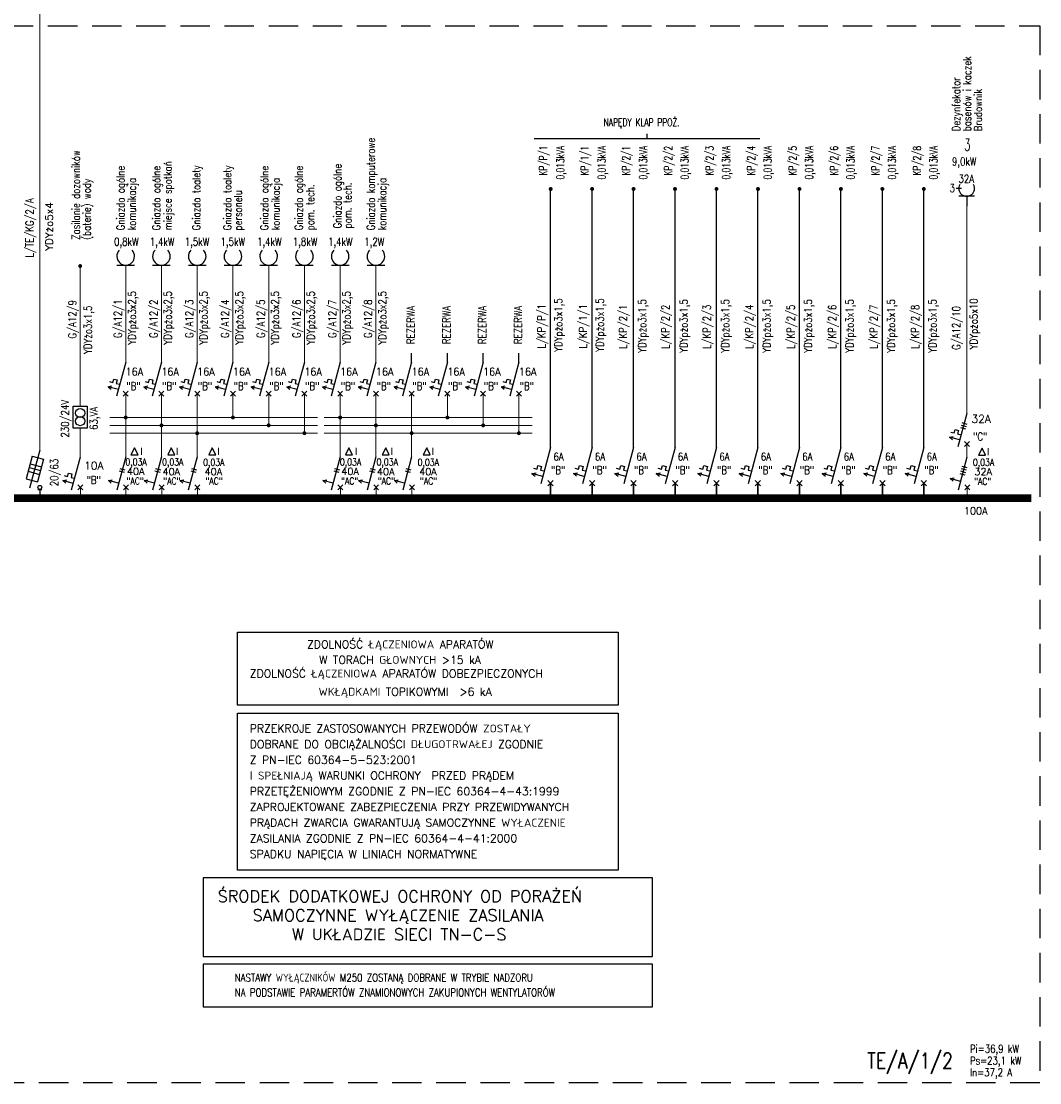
# Model space of a CAD drawing. Header units: inches. Extents: x -145354 to -97635, y 38777 to 78670.
# Tile 228 of 231: x -116147 to -113552, y 63497 to 66202. Entities that reach past the tile are written whole.
import ezdxf
from ezdxf.enums import TextEntityAlignment as Align

# ---------------------------------------------------------------- set-up
doc = ezdxf.new("R2010")
doc.units = ezdxf.units.IN
doc.header["$MEASUREMENT"] = 0
doc.linetypes.add('DASHEDX2', pattern=[1.5, 1, -0.5])
doc.linetypes.add('HIDDEN', pattern=[0.375, 0.25, -0.125])
for name, color, linetype in [('E35', 6, 'Continuous'), ('E50', 3, 'Continuous'), ('E_OPIS_MOCE', 6, 'Continuous')]:
    doc.layers.add(name, color=color, linetype=linetype)
doc.styles.add('ROMANS', font='romans', dxfattribs={"width": 0.85})

# ---------------------------------------------------------------- blocks, each defined once
blk = doc.blocks.new('G3')
at = {"layer": 'E35'}
for p, q in [((-6.6, 22.8), (-13.4, 22.8)), ((10, 12.8), (-10, 12.8))]:
    blk.add_line(p, q, dxfattribs=at)
blk.add_arc((0, 22.8), 10, 150, 30, dxfattribs=at)
at = {"layer": 'E50'}
blk.add_line((0, 12.8), (0, 0), dxfattribs=at)

msp = doc.modelspace()

# ---------------------------------------------------------------- linework, layer by layer
at = {"layer": 'E35', "linetype": 'HIDDEN', "ltscale": 300}
for p, q in [((-119679.28, 66190.75), (-113552.17, 66190.75)), ((-113552.17, 66190.75), (-113552.17, 63497.42)), ((-113552.17, 63497.42), (-117591.51, 63497.42))]:
    msp.add_line(p, q, dxfattribs=at)
at = {"layer": 'E35', "linetype": 'Continuous', "ltscale": 100}
for p, q in [((-114840.15, 65903.09), (-114265.19, 65903.09)), ((-114552.67, 65903.09), (-114552.67, 65915.61))]:
    msp.add_line(p, q, dxfattribs=at)
at = {"layer": 'E35'}
for p, q in [((-115903.63, 65580.6), (-115858.63, 65580.6)), ((-115812.55, 65580.6), (-115767.55, 65580.6)), ((-115721.47, 65580.6), (-115676.47, 65580.6)), ((-115630.39, 65580.6), (-115585.39, 65580.6)), ((-115539.31, 65580.6), (-115494.31, 65580.6)), ((-115448.22, 65580.6), (-115403.22, 65580.6)), ((-115357.14, 65580.6), (-115312.14, 65580.6)), ((-115266.06, 65580.6), (-115221.06, 65580.6)), ((-115925.84, 65271.07), (-115915.99, 65273.09)), ((-115925.84, 65271.07), (-115918.32, 65264.4)), ((-115899.76, 65264.09), (-115925.84, 65271.07)), ((-115922.35, 65284.11), (-115913.66, 65281.78)), ((-115913.66, 65281.78), (-115911.33, 65290.48)), ((-115911.33, 65290.48), (-115902.63, 65288.15)), ((-115902.63, 65288.15), (-115904.96, 65279.46)), ((-115904.96, 65279.46), (-115896.27, 65277.13)), ((-115834.76, 65271.07), (-115824.9, 65273.09)), ((-115834.76, 65271.07), (-115827.23, 65264.4)), ((-115808.68, 65264.09), (-115834.76, 65271.07)), ((-115831.27, 65284.11), (-115822.58, 65281.78)), ((-115822.58, 65281.78), (-115820.25, 65290.48)), ((-115820.25, 65290.48), (-115811.55, 65288.15)), ((-115811.55, 65288.15), (-115813.88, 65279.46)), ((-115813.88, 65279.46), (-115805.19, 65277.13)), ((-115743.68, 65271.07), (-115733.82, 65273.09)), ((-115743.68, 65271.07), (-115736.15, 65264.4)), ((-115717.6, 65264.09), (-115743.68, 65271.07)), ((-115740.19, 65284.11), (-115731.49, 65281.78)), ((-115731.49, 65281.78), (-115729.17, 65290.48)), ((-115729.17, 65290.48), (-115720.47, 65288.15)), ((-115720.47, 65288.15), (-115722.8, 65279.46)), ((-115722.8, 65279.46), (-115714.11, 65277.13)), ((-115652.6, 65271.07), (-115642.74, 65273.09)), ((-115652.6, 65271.07), (-115645.07, 65264.4)), ((-115626.52, 65264.09), (-115652.6, 65271.07)), ((-115649.11, 65284.11), (-115640.41, 65281.78)), ((-115640.41, 65281.78), (-115638.08, 65290.48)), ((-115638.08, 65290.48), (-115629.39, 65288.15)), ((-115629.39, 65288.15), (-115631.72, 65279.46)), ((-115631.72, 65279.46), (-115623.03, 65277.13)), ((-115561.52, 65271.07), (-115551.66, 65273.09)), ((-115561.52, 65271.07), (-115553.99, 65264.4)), ((-115535.44, 65264.09), (-115561.52, 65271.07)), ((-115558.03, 65284.11), (-115549.33, 65281.78)), ((-115549.33, 65281.78), (-115547, 65290.48)), ((-115547, 65290.48), (-115538.31, 65288.15)), ((-115538.31, 65288.15), (-115540.64, 65279.46)), ((-115540.64, 65279.46), (-115531.95, 65277.13)), ((-115470.44, 65271.07), (-115460.58, 65273.09)), ((-115470.44, 65271.07), (-115462.91, 65264.4)), ((-115444.36, 65264.09), (-115470.44, 65271.07)), ((-115466.95, 65284.11), (-115458.25, 65281.78)), ((-115458.25, 65281.78), (-115455.92, 65290.48)), ((-115455.92, 65290.48), (-115447.23, 65288.15)), ((-115447.23, 65288.15), (-115449.56, 65279.46)), ((-115449.56, 65279.46), (-115440.87, 65277.13)), ((-115379.36, 65271.07), (-115369.5, 65273.09)), ((-115379.36, 65271.07), (-115371.83, 65264.4)), ((-115353.28, 65264.09), (-115379.36, 65271.07)), ((-115375.86, 65284.11), (-115367.17, 65281.78)), ((-115367.17, 65281.78), (-115364.84, 65290.48)), ((-115364.84, 65290.48), (-115356.15, 65288.15)), ((-115356.15, 65288.15), (-115358.48, 65279.46)), ((-115358.48, 65279.46), (-115349.78, 65277.13)), ((-115288.28, 65271.07), (-115278.42, 65273.09)), ((-115288.28, 65271.07), (-115280.75, 65264.4)), ((-115262.2, 65264.09), (-115288.28, 65271.07)), ((-115284.78, 65284.11), (-115276.09, 65281.78)), ((-115276.09, 65281.78), (-115273.76, 65290.48)), ((-115273.76, 65290.48), (-115265.07, 65288.15)), ((-115265.07, 65288.15), (-115267.4, 65279.46)), ((-115267.4, 65279.46), (-115258.7, 65277.13)), ((-115197.2, 65271.07), (-115187.34, 65273.09)), ((-115197.2, 65271.07), (-115189.67, 65264.4)), ((-115171.12, 65264.09), (-115197.2, 65271.07)), ((-115193.7, 65284.11), (-115185.01, 65281.78)), ((-115185.01, 65281.78), (-115182.68, 65290.48)), ((-115182.68, 65290.48), (-115173.99, 65288.15)), ((-115173.99, 65288.15), (-115176.32, 65279.46)), ((-115176.32, 65279.46), (-115167.62, 65277.13)), ((-115106.12, 65271.07), (-115096.26, 65273.09)), ((-115106.12, 65271.07), (-115098.59, 65264.4)), ((-115080.04, 65264.09), (-115106.12, 65271.07)), ((-115102.62, 65284.11), (-115093.93, 65281.78)), ((-115093.93, 65281.78), (-115091.6, 65290.48)), ((-115091.6, 65290.48), (-115082.91, 65288.15)), ((-115082.91, 65288.15), (-115085.24, 65279.46)), ((-115085.24, 65279.46), (-115076.54, 65277.13)), ((-115015.04, 65271.07), (-115005.18, 65273.09)), ((-115015.04, 65271.07), (-115007.51, 65264.4)), ((-114988.96, 65264.09), (-115015.04, 65271.07)), ((-115011.54, 65284.11), (-115002.85, 65281.78)), ((-115002.85, 65281.78), (-115000.52, 65290.48)), ((-115000.52, 65290.48), (-114991.83, 65288.15)), ((-114991.83, 65288.15), (-114994.16, 65279.46)), ((-114994.16, 65279.46), (-114985.46, 65277.13)), ((-114923.96, 65271.07), (-114914.1, 65273.09)), ((-114923.96, 65271.07), (-114916.43, 65264.4)), ((-114897.88, 65264.09), (-114923.96, 65271.07)), ((-114920.46, 65284.11), (-114911.77, 65281.78)), ((-114911.77, 65281.78), (-114909.44, 65290.48)), ((-114909.44, 65290.48), (-114900.74, 65288.15)), ((-114900.74, 65288.15), (-114903.07, 65279.46)), ((-114903.07, 65279.46), (-114894.38, 65277.13)), ((-115887.49, 65260.01), (-115874.76, 65247.28)), ((-115887.49, 65247.28), (-115874.76, 65260.01)), ((-115796.41, 65260.01), (-115783.68, 65247.28)), ((-115796.41, 65247.28), (-115783.68, 65260.01)), ((-115705.33, 65260.01), (-115692.6, 65247.28)), ((-115705.33, 65247.28), (-115692.6, 65260.01)), ((-115614.25, 65260.01), (-115601.52, 65247.28)), ((-115614.25, 65247.28), (-115601.52, 65260.01)), ((-115523.17, 65260.01), (-115510.44, 65247.28)), ((-115523.17, 65247.28), (-115510.44, 65260.01)), ((-115432.09, 65260.01), (-115419.36, 65247.28)), ((-115432.09, 65247.28), (-115419.36, 65260.01)), ((-115341.01, 65260.01), (-115328.28, 65247.28)), ((-115341.01, 65247.28), (-115328.28, 65260.01)), ((-115249.93, 65260.01), (-115237.2, 65247.28)), ((-115249.93, 65247.28), (-115237.2, 65260.01)), ((-115158.85, 65260.01), (-115146.12, 65247.28)), ((-115158.85, 65247.28), (-115146.12, 65260.01)), ((-115067.77, 65260.01), (-115055.04, 65247.28)), ((-115067.77, 65247.28), (-115055.04, 65260.01)), ((-114976.68, 65260.01), (-114963.96, 65247.28)), ((-114976.68, 65247.28), (-114963.96, 65260.01)), ((-114885.6, 65260.01), (-114872.88, 65247.28)), ((-114885.6, 65247.28), (-114872.88, 65260.01)), ((-113770.28, 65153.09), (-113767.95, 65161.78)), ((-113767.95, 65161.78), (-113759.26, 65159.45)), ((-113754.23, 65167.02), (-113741.26, 65163.54)), ((-113752.57, 65173.21), (-113739.6, 65169.74)), ((-113750.91, 65179.41), (-113737.94, 65175.94)), ((-113782.47, 65142.38), (-113772.61, 65144.4)), ((-113782.47, 65142.38), (-113774.94, 65135.7)), ((-113756.39, 65135.39), (-113782.47, 65142.38)), ((-113778.98, 65155.42), (-113770.28, 65153.09)), ((-113759.26, 65159.45), (-113761.59, 65150.76)), ((-113761.59, 65150.76), (-113752.9, 65148.43)), ((-116099.88, 65109.51), (-116125.76, 65012.92)), ((-115858.64, 65115.42), (-115867.64, 65097.42)), ((-115849.64, 65097.42), (-115858.64, 65115.42)), ((-115765.12, 65115.42), (-115774.12, 65097.42)), ((-115756.12, 65097.42), (-115765.12, 65115.42)), ((-115660.53, 65115.03), (-115669.53, 65097.03)), ((-115651.53, 65097.03), (-115660.53, 65115.03)), ((-115312.16, 65115.42), (-115321.16, 65097.42)), ((-115303.16, 65097.42), (-115312.16, 65115.42)), ((-115218.63, 65115.42), (-115227.63, 65097.42)), ((-115209.63, 65097.42), (-115218.63, 65115.42)), ((-115114.04, 65115.03), (-115123.04, 65097.03)), ((-115105.04, 65097.03), (-115114.04, 65115.03)), ((-113744.12, 65131.32), (-113731.39, 65118.59)), ((-113744.12, 65118.59), (-113731.39, 65131.32)), ((-113699.31, 65114.72), (-113708.31, 65096.72)), ((-113690.31, 65096.72), (-113699.31, 65114.72)), ((-116119.54, 65094.08), (-116135.07, 65036.12)), ((-116119.54, 65094.08), (-116090.57, 65086.31)), ((-116090.57, 65086.31), (-116106.1, 65028.36)), ((-115867.64, 65097.42), (-115849.64, 65097.42)), ((-115774.12, 65097.42), (-115756.12, 65097.42)), ((-115669.53, 65097.03), (-115651.53, 65097.03)), ((-115321.16, 65097.42), (-115303.16, 65097.42)), ((-115227.63, 65097.42), (-115209.63, 65097.42)), ((-115123.04, 65097.03), (-115105.04, 65097.03)), ((-113708.31, 65096.72), (-113690.31, 65096.72)), ((-116129.9, 65055.44), (-116100.92, 65047.68)), ((-116127.31, 65065.1), (-116098.33, 65057.34)), ((-116124.72, 65074.76), (-116095.74, 65066.99)), ((-115897.6, 65056.58), (-115884.64, 65053.11)), ((-115895.94, 65062.78), (-115882.98, 65059.3)), ((-115806.52, 65056.58), (-115793.56, 65053.11)), ((-115804.86, 65062.78), (-115791.9, 65059.3)), ((-115715.44, 65056.58), (-115702.48, 65053.11)), ((-115713.78, 65062.78), (-115700.82, 65059.3)), ((-115351.12, 65056.58), (-115338.15, 65053.11)), ((-115349.46, 65062.78), (-115336.49, 65059.3)), ((-115260.04, 65056.58), (-115247.07, 65053.11)), ((-115258.37, 65062.78), (-115245.41, 65059.3)), ((-115168.95, 65056.58), (-115155.99, 65053.11)), ((-115167.29, 65062.78), (-115154.33, 65059.3)), ((-114846.09, 65049.8), (-114835.58, 65051.96)), ((-114842.36, 65063.71), (-114833.09, 65061.23)), ((-114833.09, 65061.23), (-114830.61, 65070.5)), ((-114830.61, 65070.5), (-114821.33, 65068.02)), ((-114830.61, 65070.5), (-114821.33, 65068.02)), ((-114821.33, 65068.02), (-114823.82, 65058.74)), ((-114823.82, 65058.74), (-114814.55, 65056.26)), ((-114740.43, 65049.8), (-114729.92, 65051.96)), ((-114736.71, 65063.71), (-114727.43, 65061.23)), ((-114727.43, 65061.23), (-114724.95, 65070.5)), ((-114724.95, 65070.5), (-114715.68, 65068.02)), ((-114724.95, 65070.5), (-114715.68, 65068.02)), ((-114715.68, 65068.02), (-114718.16, 65058.74)), ((-114718.16, 65058.74), (-114708.89, 65056.26)), ((-114634.78, 65049.8), (-114624.26, 65051.96)), ((-114631.05, 65063.71), (-114621.78, 65061.23)), ((-114621.78, 65061.23), (-114619.29, 65070.5)), ((-114619.29, 65070.5), (-114610.02, 65068.02)), ((-114619.29, 65070.5), (-114610.02, 65068.02)), ((-114610.02, 65068.02), (-114612.5, 65058.74)), ((-114612.5, 65058.74), (-114603.23, 65056.26)), ((-114529.12, 65049.8), (-114518.6, 65051.96)), ((-114525.39, 65063.71), (-114516.12, 65061.23)), ((-114516.12, 65061.23), (-114513.63, 65070.5)), ((-114513.63, 65070.5), (-114504.36, 65068.02)), ((-114513.63, 65070.5), (-114504.36, 65068.02)), ((-114504.36, 65068.02), (-114506.84, 65058.74)), ((-114506.84, 65058.74), (-114497.57, 65056.26)), ((-114423.46, 65049.8), (-114412.94, 65051.96)), ((-114419.73, 65063.71), (-114410.46, 65061.23)), ((-114410.46, 65061.23), (-114407.97, 65070.5)), ((-114407.97, 65070.5), (-114398.7, 65068.02)), ((-114407.97, 65070.5), (-114398.7, 65068.02)), ((-114398.7, 65068.02), (-114401.19, 65058.74)), ((-114401.19, 65058.74), (-114391.91, 65056.26)), ((-114317.8, 65049.8), (-114307.29, 65051.96)), ((-114314.07, 65063.71), (-114304.8, 65061.23)), ((-114304.8, 65061.23), (-114302.32, 65070.5)), ((-114302.32, 65070.5), (-114293.04, 65068.02)), ((-114302.32, 65070.5), (-114293.04, 65068.02)), ((-114293.04, 65068.02), (-114295.53, 65058.74)), ((-114295.53, 65058.74), (-114286.26, 65056.26)), ((-114212.14, 65049.8), (-114201.63, 65051.96)), ((-114208.42, 65063.71), (-114199.14, 65061.23)), ((-114199.14, 65061.23), (-114196.66, 65070.5)), ((-114196.66, 65070.5), (-114187.39, 65068.02)), ((-114196.66, 65070.5), (-114187.39, 65068.02)), ((-114187.39, 65068.02), (-114189.87, 65058.74)), ((-114189.87, 65058.74), (-114180.6, 65056.26)), ((-114106.49, 65049.8), (-114095.97, 65051.96)), ((-114102.76, 65063.71), (-114093.49, 65061.23)), ((-114093.49, 65061.23), (-114091, 65070.5)), ((-114091, 65070.5), (-114081.73, 65068.02)), ((-114091, 65070.5), (-114081.73, 65068.02)), ((-114081.73, 65068.02), (-114084.21, 65058.74)), ((-114084.21, 65058.74), (-114074.94, 65056.26)), ((-114000.83, 65049.8), (-113990.31, 65051.96)), ((-113997.1, 65063.71), (-113987.83, 65061.23)), ((-113987.83, 65061.23), (-113985.34, 65070.5)), ((-113985.34, 65070.5), (-113976.07, 65068.02)), ((-113985.34, 65070.5), (-113976.07, 65068.02)), ((-113976.07, 65068.02), (-113978.55, 65058.74)), ((-113978.55, 65058.74), (-113969.28, 65056.26)), ((-113895.17, 65049.8), (-113884.65, 65051.96)), ((-113891.44, 65063.71), (-113882.17, 65061.23)), ((-113882.17, 65061.23), (-113879.68, 65070.5)), ((-113879.68, 65070.5), (-113870.41, 65068.02)), ((-113879.68, 65070.5), (-113870.41, 65068.02)), ((-113870.41, 65068.02), (-113872.9, 65058.74)), ((-113872.9, 65058.74), (-113863.62, 65056.26)), ((-113754.23, 65056.28), (-113741.26, 65052.8)), ((-113752.57, 65062.47), (-113739.6, 65059)), ((-113750.91, 65068.67), (-113737.94, 65065.2)), ((-116135.07, 65036.12), (-116106.1, 65028.36)), ((-116041.22, 65031.64), (-116031.36, 65033.65)), ((-116041.22, 65031.64), (-116033.69, 65024.96)), ((-116015.14, 65024.65), (-116041.22, 65031.64)), ((-116037.73, 65044.68), (-116029.03, 65042.35)), ((-116029.03, 65042.35), (-116026.7, 65051.04)), ((-116026.7, 65051.04), (-116018.01, 65048.71)), ((-116018.01, 65048.71), (-116020.34, 65040.02)), ((-116020.34, 65040.02), (-116011.65, 65037.69)), ((-115925.21, 65031.94), (-115915.35, 65033.96)), ((-115925.21, 65031.94), (-115917.68, 65025.27)), ((-115899.13, 65024.95), (-115925.21, 65031.94)), ((-115834.13, 65031.94), (-115824.27, 65033.96)), ((-115834.13, 65031.94), (-115826.6, 65025.27)), ((-115808.05, 65024.95), (-115834.13, 65031.94)), ((-115743.05, 65031.94), (-115733.19, 65033.96)), ((-115716.97, 65024.95), (-115743.05, 65031.94)), ((-115743.05, 65031.94), (-115735.52, 65025.27)), ((-115378.72, 65031.94), (-115368.87, 65033.96)), ((-115378.72, 65031.94), (-115371.19, 65025.27)), ((-115352.64, 65024.95), (-115378.72, 65031.94)), ((-115287.64, 65031.94), (-115277.78, 65033.96)), ((-115287.64, 65031.94), (-115280.11, 65025.27)), ((-115261.56, 65024.95), (-115287.64, 65031.94)), ((-115196.56, 65031.94), (-115186.7, 65033.96)), ((-115170.48, 65024.95), (-115196.56, 65031.94)), ((-115196.56, 65031.94), (-115189.03, 65025.27)), ((-114818.27, 65042.35), (-114846.09, 65049.8)), ((-114846.09, 65049.8), (-114838.06, 65042.68)), ((-114791.61, 65032.12), (-114805.18, 65018.54)), ((-114791.61, 65018.54), (-114805.18, 65032.12)), ((-114712.61, 65042.35), (-114740.43, 65049.8)), ((-114740.43, 65049.8), (-114732.4, 65042.68)), ((-114685.95, 65032.12), (-114699.53, 65018.54)), ((-114685.95, 65018.54), (-114699.53, 65032.12)), ((-114606.96, 65042.35), (-114634.78, 65049.8)), ((-114634.78, 65049.8), (-114626.74, 65042.68)), ((-114580.29, 65032.12), (-114593.87, 65018.54)), ((-114580.29, 65018.54), (-114593.87, 65032.12)), ((-114501.3, 65042.35), (-114529.12, 65049.8)), ((-114529.12, 65049.8), (-114521.09, 65042.68)), ((-114474.63, 65032.12), (-114488.21, 65018.54)), ((-114474.63, 65018.54), (-114488.21, 65032.12)), ((-114395.64, 65042.35), (-114423.46, 65049.8)), ((-114423.46, 65049.8), (-114415.43, 65042.68)), ((-114368.98, 65032.12), (-114382.55, 65018.54)), ((-114368.98, 65018.54), (-114382.55, 65032.12)), ((-114289.98, 65042.35), (-114317.8, 65049.8)), ((-114317.8, 65049.8), (-114309.77, 65042.68)), ((-114263.32, 65032.12), (-114276.89, 65018.54)), ((-114263.32, 65018.54), (-114276.89, 65032.12)), ((-114184.32, 65042.35), (-114212.14, 65049.8)), ((-114212.14, 65049.8), (-114204.11, 65042.68)), ((-114157.66, 65032.12), (-114171.24, 65018.54)), ((-114157.66, 65018.54), (-114171.24, 65032.12)), ((-114078.67, 65042.35), (-114106.49, 65049.8)), ((-114106.49, 65049.8), (-114098.45, 65042.68)), ((-114052, 65032.12), (-114065.58, 65018.54)), ((-114052, 65018.54), (-114065.58, 65032.12)), ((-113973.01, 65042.35), (-114000.83, 65049.8)), ((-114000.83, 65049.8), (-113992.8, 65042.68)), ((-113946.34, 65032.12), (-113959.92, 65018.54)), ((-113946.34, 65018.54), (-113959.92, 65032.12)), ((-113867.35, 65042.35), (-113895.17, 65049.8)), ((-113895.17, 65049.8), (-113887.14, 65042.68)), ((-113840.69, 65032.12), (-113854.26, 65018.54)), ((-113840.69, 65018.54), (-113854.26, 65032.12)), ((-113780.47, 65036.71), (-113770.62, 65038.73)), ((-113780.47, 65036.71), (-113772.95, 65030.04)), ((-113754.39, 65029.72), (-113780.47, 65036.71)), ((-113755.89, 65050.08), (-113742.92, 65046.61)), ((-116104.88, 65009.51), (-116094.88, 65009.51)), ((-116002.87, 65020.57), (-115990.14, 65007.85)), ((-116002.87, 65007.85), (-115990.14, 65020.57)), ((-115886.86, 65020.88), (-115874.13, 65008.15)), ((-115886.86, 65008.15), (-115874.13, 65020.88)), ((-115795.78, 65020.88), (-115783.05, 65008.15)), ((-115795.78, 65008.15), (-115783.05, 65020.88)), ((-115704.7, 65020.88), (-115691.97, 65008.15)), ((-115704.7, 65008.15), (-115691.97, 65020.88)), ((-115340.37, 65020.88), (-115327.64, 65008.15)), ((-115340.37, 65008.15), (-115327.64, 65020.88)), ((-115249.29, 65020.88), (-115236.56, 65008.15)), ((-115249.29, 65008.15), (-115236.56, 65020.88)), ((-115158.21, 65020.88), (-115145.48, 65008.15)), ((-115158.21, 65008.15), (-115145.48, 65020.88)), ((-113743.48, 65020.57), (-113730.75, 65007.85)), ((-113743.48, 65007.85), (-113730.75, 65020.57))]:
    msp.add_line(p, q, dxfattribs=at)
at = {"layer": 'E35', "color": 3}
for p, q in [((-115881.13, 65333.63), (-115904.42, 65246.7)), ((-115790.05, 65333.63), (-115813.34, 65246.7)), ((-115698.97, 65333.63), (-115722.26, 65246.7)), ((-115607.89, 65333.63), (-115631.18, 65246.7)), ((-115516.81, 65333.63), (-115540.1, 65246.7)), ((-115425.72, 65333.63), (-115449.02, 65246.7)), ((-115334.64, 65333.63), (-115357.94, 65246.7)), ((-115243.56, 65333.63), (-115266.86, 65246.7)), ((-115152.48, 65333.63), (-115175.78, 65246.7)), ((-115061.4, 65333.63), (-115084.7, 65246.7)), ((-114970.32, 65333.63), (-114993.61, 65246.7)), ((-114879.24, 65333.63), (-114902.53, 65246.7)), ((-113738.39, 65202.57), (-113761.05, 65118.01)), ((-114798.4, 65116.53), (-114823.24, 65023.8)), ((-114692.74, 65116.53), (-114717.58, 65023.8)), ((-114587.08, 65116.53), (-114611.93, 65023.8)), ((-114481.42, 65116.53), (-114506.27, 65023.8)), ((-114375.76, 65116.53), (-114400.61, 65023.8)), ((-114270.11, 65116.53), (-114294.95, 65023.8)), ((-114164.45, 65116.53), (-114189.29, 65023.8)), ((-114058.79, 65116.53), (-114083.64, 65023.8)), ((-113953.13, 65116.53), (-113977.98, 65023.8)), ((-113847.47, 65116.53), (-113872.32, 65023.8)), ((-115997.14, 65091.82), (-116019.8, 65007.26)), ((-115881.13, 65092.13), (-115903.79, 65007.57)), ((-115790.05, 65092.13), (-115812.71, 65007.57)), ((-115698.97, 65092.13), (-115721.63, 65007.57)), ((-115334.64, 65092.13), (-115357.3, 65007.57)), ((-115243.56, 65092.13), (-115266.22, 65007.57)), ((-115152.48, 65092.13), (-115175.14, 65007.57)), ((-113737.75, 65091.82), (-113760.41, 65007.26))]:
    msp.add_line(p, q, dxfattribs=at)
at = {"layer": 'E35', "linetype": 'Continuous', "lineweight": 0}
for p, q in [((-115921.54, 65192.51), (-115392.17, 65192.51)), ((-115375.06, 65192.51), (-114845.68, 65192.51)), ((-115921.54, 65172.51), (-115392.17, 65172.51)), ((-115375.06, 65172.51), (-114845.68, 65172.51)), ((-115921.54, 65152.51), (-115392.17, 65152.51)), ((-115375.06, 65152.51), (-114845.68, 65152.51)), ((-115880.49, 65014.51), (-115880.49, 64987.21)), ((-115789.41, 65014.51), (-115789.41, 64987.21)), ((-115698.33, 65014.51), (-115698.33, 64987.21)), ((-115334.01, 65014.51), (-115334.01, 64987.21)), ((-115242.93, 65014.51), (-115242.93, 64987.21)), ((-115151.85, 65014.51), (-115151.85, 64987.21)), ((-113737.12, 65014.21), (-113737.12, 64986.9))]:
    msp.add_line(p, q, dxfattribs=at)
at = {"layer": 'E35', "ltscale": 0.5}
msp.add_lwpolyline([(-116015.09, 65221.6), (-115979.19, 65221.6), (-115979.19, 65165.66), (-116015.09, 65165.66)], close=True, dxfattribs=at)
for centre in [(-115997.14, 65203.94), (-115997.14, 65183.32)]:
    msp.add_circle(centre, 11.61, dxfattribs=at)
at = {"layer": 'E35'}
msp.add_circle((-116099.88, 65014.51), 5, dxfattribs=at)
for centre in [(-115881.13, 65603.1), (-115790.05, 65603.1), (-115698.97, 65603.1), (-115607.89, 65603.1), (-115516.81, 65603.1), (-115425.72, 65603.1), (-115334.64, 65603.1), (-115243.56, 65603.1)]:
    msp.add_arc(centre, 22.5, 136.04622, 43.95378, dxfattribs=at)
at = {"layer": 'E50', "linetype": 'Continuous', "lineweight": 0}
for p, q in [((-116099.88, 66607.48), (-116099.88, 65109.51)), ((-113738.39, 65730.88), (-113738.39, 65202.57)), ((-115997.14, 65578.52), (-115997.14, 65221.6)), ((-115881.13, 65580.6), (-115881.13, 65333.63)), ((-115790.05, 65580.6), (-115790.05, 65333.63)), ((-115698.97, 65580.6), (-115698.97, 65333.63)), ((-115607.89, 65580.6), (-115607.89, 65333.63)), ((-115516.81, 65580.6), (-115516.81, 65333.63)), ((-115425.72, 65580.6), (-115425.72, 65333.63)), ((-115334.64, 65580.6), (-115334.64, 65333.63)), ((-115243.56, 65580.6), (-115243.56, 65333.63)), ((-115881.13, 65192.51), (-115881.13, 65253.65)), ((-115790.05, 65192.51), (-115790.05, 65253.65)), ((-115698.97, 65152.51), (-115698.97, 65253.65)), ((-115607.89, 65192.51), (-115607.89, 65253.65)), ((-115516.81, 65172.51), (-115516.81, 65253.65)), ((-115425.72, 65152.51), (-115425.72, 65253.65)), ((-115334.64, 65192.51), (-115334.64, 65253.65)), ((-115243.56, 65172.51), (-115243.56, 65253.65)), ((-115152.48, 65152.51), (-115152.48, 65253.65)), ((-115061.4, 65192.51), (-115061.4, 65253.65)), ((-114970.32, 65172.51), (-114970.32, 65253.65)), ((-114879.24, 65152.51), (-114879.24, 65253.65)), ((-115881.13, 65092.13), (-115881.13, 65192.79)), ((-115790.05, 65092.13), (-115790.05, 65192.51)), ((-115334.64, 65092.13), (-115334.64, 65192.79)), ((-115243.56, 65092.13), (-115243.56, 65192.51)), ((-115997.14, 65165.66), (-115997.14, 65091.82)), ((-115698.97, 65092.13), (-115698.97, 65152.79)), ((-115152.48, 65092.13), (-115152.48, 65152.79)), ((-113737.75, 65091.82), (-113737.75, 65124.95)), ((-115996.51, 64987.21), (-115996.51, 65014.21))]:
    msp.add_line(p, q, dxfattribs=at)
at = {"layer": 'E50'}
for p, q in [((-114798.4, 65116.53), (-114798.4, 65774.84)), ((-114692.74, 65116.53), (-114692.74, 65774.84)), ((-114587.08, 65116.53), (-114587.08, 65774.84)), ((-114481.42, 65116.53), (-114481.42, 65774.84)), ((-114375.76, 65116.53), (-114375.76, 65774.84)), ((-114270.11, 65116.53), (-114270.11, 65774.84)), ((-114164.45, 65116.53), (-114164.45, 65774.84)), ((-114058.79, 65116.53), (-114058.79, 65774.84)), ((-113953.13, 65116.53), (-113953.13, 65774.84)), ((-113847.47, 65116.53), (-113847.47, 65774.84)), ((-114798.4, 64987.21), (-114798.4, 65025.33)), ((-114798.4, 65025.33), (-114798.4, 64987.21)), ((-114692.74, 64987.21), (-114692.74, 65025.33)), ((-114692.74, 65025.33), (-114692.74, 64987.21)), ((-114587.08, 64987.21), (-114587.08, 65025.33)), ((-114587.08, 65025.33), (-114587.08, 64987.21)), ((-114481.42, 64987.21), (-114481.42, 65025.33)), ((-114481.42, 65025.33), (-114481.42, 64987.21)), ((-114375.76, 64987.21), (-114375.76, 65025.33)), ((-114375.76, 65025.33), (-114375.76, 64987.21)), ((-114270.11, 64987.21), (-114270.11, 65025.33)), ((-114270.11, 65025.33), (-114270.11, 64987.21)), ((-114164.45, 64987.21), (-114164.45, 65025.33)), ((-114164.45, 65025.33), (-114164.45, 64987.21)), ((-114058.79, 64987.21), (-114058.79, 65025.33)), ((-114058.79, 65025.33), (-114058.79, 64987.21)), ((-113953.13, 64987.21), (-113953.13, 65025.33)), ((-113953.13, 65025.33), (-113953.13, 64987.21)), ((-113847.47, 64987.21), (-113847.47, 65025.33)), ((-113847.47, 65025.33), (-113847.47, 64987.21)), ((-116099.88, 65009.51), (-116099.88, 64982.15))]:
    msp.add_line(p, q, dxfattribs=at)
at = {"layer": 'E50', "color": 6}
for p, q in [((-115152.48, 65333.63), (-115152.48, 65356.82)), ((-115061.4, 65333.63), (-115061.4, 65356.82)), ((-114970.32, 65333.63), (-114970.32, 65356.82)), ((-114879.24, 65333.63), (-114879.24, 65356.82))]:
    msp.add_line(p, q, dxfattribs=at)
at = {"layer": 'E50', "linetype": 'DASHEDX2', "ltscale": 0.1}
msp.add_line((-116099.88, 65009.51), (-116099.88, 64982.15), dxfattribs=at)
at = {"layer": 'E50', "ltscale": 0.5, "const_width": 5}
for points in [[(-114795.9, 65774.84, -1), (-114800.9, 65774.84, -1)], [(-114690.24, 65774.84, -1), (-114695.24, 65774.84, -1)], [(-114584.58, 65774.84, -1), (-114589.58, 65774.84, -1)], [(-114478.92, 65774.84, -1), (-114483.92, 65774.84, -1)], [(-114373.26, 65774.84, -1), (-114378.26, 65774.84, -1)], [(-114267.61, 65774.84, -1), (-114272.61, 65774.84, -1)], [(-114161.95, 65774.84, -1), (-114166.95, 65774.84, -1)], [(-114056.29, 65774.84, -1), (-114061.29, 65774.84, -1)], [(-113950.63, 65774.84, -1), (-113955.63, 65774.84, -1)], [(-113844.97, 65774.84, -1), (-113849.97, 65774.84, -1)]]:
    msp.add_lwpolyline(points, format="xyb", close=True, dxfattribs=at)
at = {"layer": 'E50', "linetype": 'Continuous', "const_width": 5}
for points in [[(-115999.64, 65578.52, 1), (-115994.64, 65578.52, 1)], [(-115883.63, 65192.51, 1), (-115878.63, 65192.51, 1)], [(-115610.39, 65192.51, 1), (-115605.39, 65192.51, 1)], [(-115337.14, 65192.51, 1), (-115332.14, 65192.51, 1)], [(-115063.9, 65192.51, 1), (-115058.9, 65192.51, 1)], [(-115792.55, 65172.51, 1), (-115787.55, 65172.51, 1)], [(-115519.31, 65172.51, 1), (-115514.31, 65172.51, 1)], [(-115246.06, 65172.51, 1), (-115241.06, 65172.51, 1)], [(-114972.82, 65172.51, 1), (-114967.82, 65172.51, 1)], [(-115701.47, 65152.51, 1), (-115696.47, 65152.51, 1)], [(-115428.22, 65152.51, 1), (-115423.22, 65152.51, 1)], [(-115154.98, 65152.51, 1), (-115149.98, 65152.51, 1)], [(-114881.74, 65152.51, 1), (-114876.74, 65152.51, 1)]]:
    msp.add_lwpolyline(points, format="xyb", close=True, dxfattribs=at)
at = {"layer": 'E50', "ltscale": 60, "const_width": 20}
msp.add_lwpolyline([(-117323.17, 64987.21), (-113573.45, 64987.21)], dxfattribs=at)
at = {"layer": 'E50', "linetype": 'Continuous'}
for points in [[(-115596.44, 64645.63), (-114626.44, 64645.63), (-114626.44, 64459.35), (-115596.44, 64459.35)], [(-115596.44, 64439.35), (-114626.44, 64439.35), (-114626.44, 64039.35), (-115596.44, 64039.35)]]:
    msp.add_lwpolyline(points, close=True, dxfattribs=at)
at = {"layer": 'E50'}
for points in [[(-115683.65, 64019.35), (-115683.65, 63819.35), (-114539.23, 63819.35), (-114539.23, 64019.35)], [(-115683.65, 63799.35), (-115683.65, 63690.76), (-114539.23, 63690.76), (-114539.23, 63799.35)]]:
    msp.add_lwpolyline(points, close=True, dxfattribs=at)

# ---------------------------------------------------------------- block references
at = {"layer": 'E35', "xscale": 2, "yscale": 2, "zscale": 2}
msp.add_blockref('G3', (-113738.39, 65730.88), dxfattribs=at)

# ---------------------------------------------------------------- texts
at = {"layer": 'E35', "color": 2, "style": 'ROMANS', "width": 0.8}
for s, p in [('basenów i kaczek', (-113727.3, 65921.7)), ('Dezynfekator', (-113755.14, 65921.7)), ('Brudownik', (-113699.45, 65921.7)), ('Gniazdo komputerowe', (-115246.61, 65669.35)), ('Zasilanie dozowników', (-115998.04, 65645.32)), ('Gniazdo ogólne', (-115884.17, 65669.35)), ('Gniazdo ogólne', (-115793.09, 65669.35)), ('miejsce spotkań', (-115764.19, 65669.35)), ('Gniazdo toalety', (-115691.26, 65669.35)), ('Gniazdo toalety', (-115612.04, 65669.35)), ('Gniazdo ogólne', (-115517.91, 65669.35)), ('Gniazdo ogólne', (-115430.07, 65669.35)), ('Gniazdo ogólne', (-115331.64, 65674.32)), ('(baterie) wody', (-115970.32, 65645.32)), ('komunikacja', (-115855.27, 65669.35)), ('komunikacja', (-115489.01, 65669.35)), ('komunikacja', (-115217.71, 65669.35)), ('personelu', (-115585.04, 65669.01)), ('pom. tech.', (-115401.17, 65669.35)), ('pom. tech.', (-115305.77, 65674.32))]:
    msp.add_text(s, height=20, rotation=90, dxfattribs=at).set_placement(p)
at = {"layer": 'E35', "style": 'ROMANS'}
for s, height, width, p in [('NAPĘDY KLAP PPOŻ.', 20, 0.7, (-114663.3, 65934.51)), ('9,0kW', 20, 0.8, (-113775.89, 65834.93)), ('0,8kW', 20, 0.8, (-115910.69, 65630.37)), ('1,4kW', 20, 0.8, (-115819.61, 65630.37)), ('1,5kW', 20, 0.8, (-115730.61, 65630.37)), ('1,5kW', 20, 0.8, (-115639.53, 65630.37)), ('1,4kW', 20, 0.8, (-115546.37, 65630.37)), ('1,8kW', 20, 0.8, (-115455.29, 65630.37)), ('1,4kW', 20, 0.8, (-115365.5, 65630.37)), ('1,2W', 20, 0.8, (-115273.12, 65630.37)), ('16A', 20, 0.9, (-115881.31, 65299.21)), ('16A', 20, 0.9, (-115790.23, 65299.21)), ('16A', 20, 0.9, (-115699.15, 65299.21)), ('16A', 20, 0.9, (-115608.07, 65299.21)), ('16A', 20, 0.9, (-115516.99, 65299.21)), ('16A', 20, 0.9, (-115425.91, 65299.21)), ('16A', 20, 0.9, (-115334.83, 65299.21)), ('16A', 20, 0.9, (-115243.75, 65299.21)), ('16A', 20, 0.9, (-115152.67, 65299.21)), ('16A', 20, 0.9, (-115061.59, 65299.21)), ('16A', 20, 0.9, (-114970.5, 65299.21)), ('16A', 20, 0.9, (-114879.42, 65299.21)), ('"B"', 20, 0.8, (-115879.27, 65262.62)), ('"B"', 20, 0.8, (-115788.19, 65262.62)), ('"B"', 20, 0.8, (-115697.11, 65262.62)), ('"B"', 20, 0.8, (-115606.03, 65262.62)), ('"B"', 20, 0.8, (-115514.95, 65262.62)), ('"B"', 20, 0.8, (-115423.86, 65262.62)), ('"B"', 20, 0.8, (-115332.78, 65262.62)), ('"B"', 20, 0.8, (-115241.7, 65262.62)), ('"B"', 20, 0.8, (-115150.62, 65262.62)), ('"B"', 20, 0.8, (-115059.54, 65262.62)), ('"B"', 20, 0.8, (-114968.46, 65262.62)), ('"B"', 20, 0.8, (-114877.38, 65262.62)), ('"C"', 20, 0.8, (-113721.95, 65133.92)), ('0,03A', 18, 0.8, (-115881.84, 65069.92)), ('0,03A', 18, 0.8, (-115788.32, 65069.92)), ('0,03A', 18, 0.8, (-115683.73, 65069.53)), ('0,03A', 18, 0.8, (-115335.36, 65069.92)), ('0,03A', 18, 0.8, (-115241.83, 65069.92)), ('0,03A', 18, 0.8, (-115137.24, 65069.53)), ('6A', 20, 0.8, (-114791.21, 65082.91)), ('6A', 20, 0.8, (-114685.55, 65082.91)), ('6A', 20, 0.8, (-114579.89, 65082.91)), ('6A', 20, 0.8, (-114474.23, 65082.91)), ('6A', 20, 0.8, (-114368.58, 65082.91)), ('6A', 20, 0.8, (-114262.92, 65082.91)), ('6A', 20, 0.8, (-114157.26, 65082.91)), ('6A', 20, 0.8, (-114051.6, 65082.91)), ('6A', 20, 0.8, (-113945.94, 65082.91)), ('6A', 20, 0.8, (-113840.29, 65082.91)), ('0,03A', 18, 0.8, (-113722.52, 65069.22)), ('"B"', 20, 0.8, (-114797.25, 65048.39)), ('"B"', 20, 0.8, (-114691.59, 65048.39)), ('"B"', 20, 0.8, (-114585.94, 65048.39)), ('"B"', 20, 0.8, (-114480.28, 65048.39)), ('"B"', 20, 0.8, (-114374.62, 65048.39)), ('"B"', 20, 0.8, (-114268.96, 65048.39)), ('"B"', 20, 0.8, (-114163.3, 65048.39)), ('"B"', 20, 0.8, (-114057.65, 65048.39)), ('"B"', 20, 0.8, (-113951.99, 65048.39)), ('"B"', 20, 0.8, (-113846.33, 65048.39)), ('"B"', 20, 0.8, (-115980.7, 65023.18)), ('"AC"', 18, 0.8, (-115878.8, 65021.51)), ('"AC"', 18, 0.8, (-115785.28, 65021.51)), ('"AC"', 18, 0.8, (-115677.77, 65021.51)), ('"AC"', 18, 0.8, (-115332.32, 65021.51)), ('"AC"', 18, 0.8, (-115238.79, 65021.51)), ('"AC"', 18, 0.8, (-115131.29, 65021.51)), ('"AC"', 18, 0.8, (-113719.48, 65020.81))]:
    msp.add_text(s, height=height, dxfattribs=dict(at, width=width)).set_placement(p)
at = {"layer": 'E35', "color": 2, "style": 'ROMANS', "width": 0.6}
msp.add_text('3', height=30, dxfattribs=at).set_placement((-113736.65, 65887.39), align=Align.MIDDLE)
at = {"layer": 'E35', "style": 'ROMANS'}
for s, rotation, width, p in [('KP/P/1', 90, 0.7, (-114807.48, 65808.94)), ('0,013kVA', 90, 0.7, (-114763.88, 65798.94)), ('KP/1/1', 90, 0.7, (-114701.82, 65808.94)), ('0,013kVA', 90, 0.7, (-114658.22, 65798.94)), ('KP/2/1', 90, 0.7, (-114596.16, 65808.94)), ('0,013kVA', 90, 0.7, (-114552.56, 65798.94)), ('KP/2/2', 90, 0.7, (-114488.86, 65808.94)), ('0,013kVA', 90, 0.7, (-114446.9, 65798.94)), ('KP/2/3', 90, 0.7, (-114383.21, 65808.94)), ('0,013kVA', 90, 0.7, (-114341.24, 65798.94)), ('KP/2/4', 90, 0.7, (-114277.55, 65808.94)), ('0,013kVA', 90, 0.7, (-114235.59, 65798.94)), ('KP/2/5', 90, 0.7, (-114171.89, 65808.94)), ('0,013kVA', 90, 0.7, (-114129.93, 65798.94)), ('KP/2/6', 90, 0.7, (-114066.23, 65808.94)), ('0,013kVA', 90, 0.7, (-114024.27, 65798.94)), ('KP/2/7', 90, 0.7, (-113960.57, 65808.94)), ('0,013kVA', 90, 0.7, (-113918.61, 65798.94)), ('KP/2/8', 90, 0.7, (-113854.92, 65808.94)), ('0,013kVA', 90, 0.7, (-113812.95, 65798.94)), ('3', 360, 0.8, (-113781.81, 65766.92)), ('L/TE/KG/2/A', 90, 0.8, (-116115.99, 65600.02)), ('YDYpżo3x2,5', 90, 0.8, (-115854.94, 65378.15)), ('YDYpżo3x2,5', 90, 0.8, (-115763.86, 65378.15)), ('YDYpżo3x2,5', 90, 0.8, (-115672.78, 65378.15)), ('YDYpżo3x2,5', 90, 0.8, (-115581.7, 65378.15)), ('YDYpżo3x2,5', 90, 0.8, (-115490.62, 65378.15)), ('YDYpżo3x2,5', 90, 0.8, (-115399.53, 65378.15)), ('YDYpżo3x2,5', 90, 0.8, (-115308.45, 65378.15)), ('YDYpżo3x2,5', 90, 0.8, (-115217.37, 65378.15)), ('YDYpżo3x1,5', 90, 0.8, (-114768.83, 65359.82)), ('YDYpżo3x1,5', 90, 0.8, (-114663.18, 65359.82)), ('YDYpżo3x1,5', 90, 0.8, (-114555.15, 65357.45)), ('YDYpżo3x1,5', 90, 0.8, (-114449.49, 65357.45)), ('YDYpżo3x1,5', 90, 0.8, (-114343.83, 65357.45)), ('YDYpżo3x1,5', 90, 0.8, (-114238.17, 65357.45)), ('YDYpżo3x1,5', 90, 0.8, (-114132.51, 65357.45)), ('YDYpżo3x1,5', 90, 0.8, (-114026.86, 65357.45)), ('YDYpżo3x1,5', 90, 0.8, (-113921.2, 65357.45)), ('YDYpżo3x1,5', 90, 0.8, (-113815.54, 65357.45)), ('YDYpżo5x10', 90, 0.8, (-113710.41, 65366.39)), ('G/A12/9', 90, 0.8, (-116007.14, 65393.69)), ('YDYżo3x1,5', 90, 0.8, (-115967.5, 65354.23)), ('G/A12/1', 90, 0.8, (-115891.13, 65395.04)), ('G/A12/2', 90, 0.8, (-115800.05, 65395.04)), ('G/A12/3', 90, 0.8, (-115708.97, 65395.04)), ('G/A12/4', 90, 0.8, (-115617.89, 65395.04)), ('G/A12/5', 90, 0.8, (-115526.81, 65395.04)), ('G/A12/6', 90, 0.8, (-115435.72, 65395.04)), ('G/A12/7', 90, 0.8, (-115344.64, 65395.04)), ('G/A12/8', 90, 0.8, (-115253.56, 65395.04)), ('REZERWA', 90, 0.8, (-115144.85, 65379.55)), ('REZERWA', 90, 0.8, (-115053.77, 65379.55)), ('REZERWA', 90, 0.8, (-114962.69, 65379.55)), ('REZERWA', 90, 0.8, (-114871.61, 65379.55)), ('L/KP/P/1', 90, 0.8, (-114811.77, 65368.13)), ('G/A12/10', 90, 0.8, (-113755.02, 65364.82)), ('L/KP/1/1', 90, 0.8, (-114706.11, 65368.13)), ('L/KP/2/1', 90, 0.8, (-114603.88, 65366.94)), ('L/KP/2/2', 90, 0.8, (-114495.89, 65366.94)), ('L/KP/2/3', 90, 0.8, (-114390.28, 65366.94)), ('L/KP/2/4', 90, 0.8, (-114282.29, 65366.94)), ('L/KP/2/5', 90, 0.8, (-114176.63, 65366.94)), ('L/KP/2/6', 90, 0.8, (-114070.97, 65366.94)), ('L/KP/2/7', 90, 0.8, (-113965.31, 65366.94)), ('L/KP/2/8', 90, 0.8, (-113859.66, 65366.94)), ('230/24V', 90, 0.8, (-116025.79, 65141.47)), ('63,VA', 90, 0.8, (-115952.53, 65160.89)), ('20/63', 90, 0.8, (-116053.22, 65017.35))]:
    msp.add_text(s, height=20, rotation=rotation, dxfattribs=dict(at, width=width)).set_placement(p)
at = {"layer": 'E35', "style": 'ROMANS', "width": 0.8}
msp.add_text('32A', height=20, rotation=360, dxfattribs=at).set_placement((-113739.32, 65800.91), align=Align.MIDDLE)
at = {"layer": 'E35', "style": 'ROMANS'}
msp.add_text('YDYżo5x4', height=19.2, rotation=90, dxfattribs=at).set_placement((-116066.33, 65617.34))
for s, height, p in [('32A', 20, (-113726.32, 65179.04)), ('I', 18, (-115843.61, 65097.42)), ('I', 18, (-115752.63, 65097.42)), ('I', 18, (-115648.04, 65097.03)), ('I', 18, (-115297.13, 65097.42)), ('I', 18, (-115206.14, 65097.42)), ('I', 18, (-115101.56, 65097.03)), ('I', 18, (-113686.83, 65096.72)), ('10A', 20, (-115987.03, 65059.77)), ('40A', 18, (-115878.01, 65046.15)), ('40A', 18, (-115787.4, 65045.76)), ('40A', 18, (-115679.89, 65045.76)), ('40A', 18, (-115331.52, 65046.15)), ('40A', 18, (-115240.92, 65045.76)), ('40A', 18, (-115133.41, 65045.76)), ('32A', 18, (-113718.68, 65045.45)), ('100A', 18, (-113745.34, 64945.7)), ('ZDOLNOŚĆ ŁĄCZENIOWA APARATÓW ', 20.25, (-115419.09, 64604.31)), ('W TORACH GŁOWNYCH >15 kA', 20.25, (-115387.96, 64564.85)), ('ZDOLNOŚĆ ŁĄCZENIOWA APARATÓW DOBEZPIECZONYCH', 20.25, (-115564.98, 64530.02)), ('WKŁĄDKAMI TOPIKOWYMI  >6 kA', 20.25, (-115389.69, 64483.65)), ('PRZEKROJE ZASTOSOWANYCH PRZEWODÓW ZOSTAŁY ', 20.25, (-115564.98, 64390.02)), ('DOBRANE DO OBCIĄŻALNOŚCI DŁUGOTRWAŁEJ ZGODNIE', 20.25, (-115564.98, 64350.02)), ('Z PN-IEC 60364-5-523:2001', 20.25, (-115564.98, 64310.02)), ('I SPEŁNIAJĄ WARUNKI OCHRONY  PRZED PRĄDEM', 20.25, (-115564.98, 64270.02)), ('PRZETĘŻENIOWYM ZGODNIE Z PN-IEC 60364-4-43:1999', 20.25, (-115564.98, 64230.02)), ('ZAPROJEKTOWANE ZABEZPIECZENIA PRZY PRZEWIDYWANYCH', 20.25, (-115564.98, 64190.02)), ('PRĄDACH ZWARCIA GWARANTUJĄ SAMOCZYNNE WYŁACZENIE', 20.25, (-115564.98, 64150.02)), ('ZASILANIA ZGODNIE Z PN-IEC 60364-4-41:2000', 20.25, (-115564.98, 64110.02)), ('SPADKU NAPIĘCIA W LINIACH NORMATYWNE', 20.25, (-115564.98, 64070.02)), ('ŚRODEK DODATKOWEJ OCHRONY OD PORAŻEŃ ', 30, (-115646.75, 63957.65)), ('SAMOCZYNNE WYŁĄCZENIE ZASILANIA', 30, (-115557.43, 63909.08)), ('W UKŁADZIE SIECI TN-C-S', 30, (-115457.72, 63860.51))]:
    msp.add_text(s, height=height, dxfattribs=at).set_placement(p)
at = {"layer": 'E35', "ltscale": 0.5, "style": 'ROMANS', "width": 0.8}
for s, p in [('NASTAWY WYŁĄCZNIKÓW M250 ZOSTANĄ DOBRANE W TRYBIE NADZORU ', (-115603.08, 63755.31)), ('NA PODSTAWIE PARAMERTÓW ZNAMIONOWYCH ZAKUPIONYCH WENTYLATORÓW', (-115603.07, 63717.49))]:
    msp.add_text(s, height=20, dxfattribs=at).set_placement(p)
at = {"layer": 'E50', "style": 'ROMANS', "width": 0.8}
msp.add_text('TE/A/1/2', height=40, dxfattribs=at).set_placement((-113991.71, 63533.63))
at = {"layer": 'E_OPIS_MOCE', "style": 'ROMANS', "width": 0.8}
for s, p in [('Pi=36,9 kW', (-113730.11, 63573.92)), ('Ps=23,1 kW', (-113730.11, 63543.92)), ('In=37,2 A', (-113730.11, 63513.92))]:
    msp.add_text(s, height=20, dxfattribs=at).set_placement(p)

doc.saveas('drawing.dxf')
